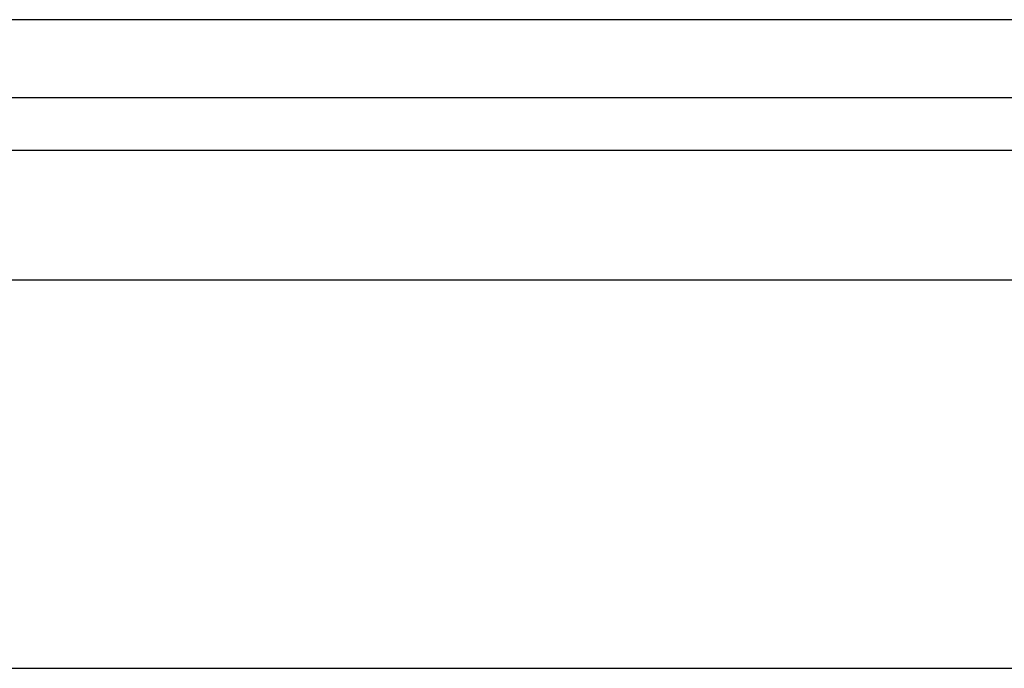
# Model space of a CAD drawing. Header units: millimetres. Extents: x 0 to 210, y 0 to 297.
# Tile 14 of 80: x 46.05 to 47.96, y 260.93 to 262.18. Entities that reach past the tile are written whole.
import ezdxf

# ---------------------------------------------------------------- set-up
doc = ezdxf.new("R2010")
doc.units = ezdxf.units.MM

msp = doc.modelspace()

# ---------------------------------------------------------------- linework, layer by layer
at = {"color": 7, "linetype": 'Continuous', "lineweight": 25}
for p, q in [((50.5007, 262.1773), (43.1007, 262.1773)), ((43.2507, 262.0273), (50.3507, 262.0273)), ((43.8007, 261.9252), (49.8007, 261.9252)), ((44.0507, 261.6752), (49.5507, 261.6752)), ((45.4816, 260.9252), (46.8007, 260.9252)), ((46.8007, 260.9252), (48.1198, 260.9252))]:
    msp.add_line(p, q, dxfattribs=at)

doc.saveas('drawing.dxf')
